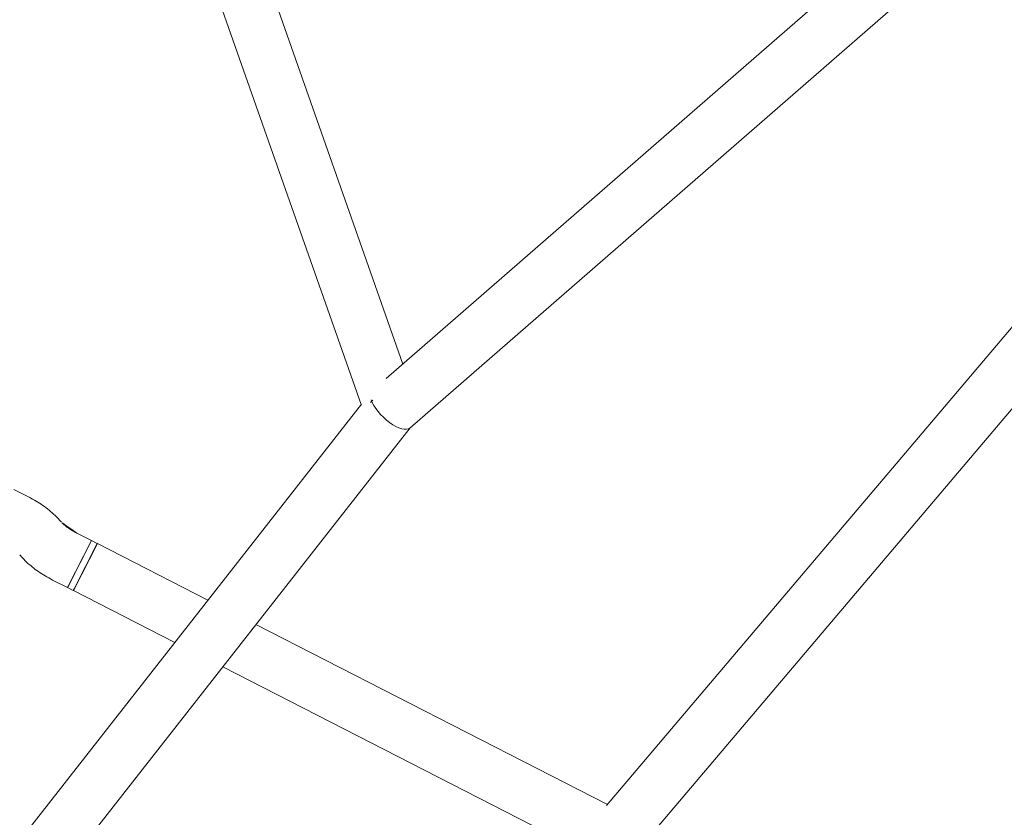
# Model space of a CAD drawing. Extents: x 5459245 to 5462690, y 5971016 to 5972523.
# Tile 138 of 198: x 5462451.986 to 5462452.285, y 5972213.45 to 5972213.692. Entities that reach past the tile are written whole.
import ezdxf

# ---------------------------------------------------------------- set-up
doc = ezdxf.new("R2010")
doc.units = 0
doc.layers.add('A_MAŁA ARCHITEKTURA', color=195, linetype='CONTINUOUS', lineweight=9)

# ---------------------------------------------------------------- blocks, each defined once
blk = doc.blocks.new('A$C43995eb0')
at = {"layer": 'A_MAŁA ARCHITEKTURA', "linetype": 'Continuous'}
for p, q in [((1853.8, -610.57), (1555.24, -540.53)), ((1555.24, -556.97), (1853.14, -626.85)), ((1778.42, -732.02), (1481.63, -612.83)), ((1479.07, -629.05), (1768.35, -745.22)), ((1852.69, -626.75), (1852.69, -746.45)), ((1868.69, -749.56), (1868.69, -627.88)), ((2089.25, -792.47), (1778.31, -731.98)), ((1762.11, -742.71), (1663.44, -846.5)), ((1776.92, -746.16), (1776.03, -745.87)), ((1675.03, -857.53), (1778.81, -748.37)), ((1778.64, -748.34), (2082.04, -807.37)), ((1852.69, -762.75), (1852.69, -800.4)), ((1868.69, -800.4), (1868.69, -765.86)), ((1852.69, -800.4), (1868.69, -800.4)), ((1852.71, -800.41), (1852.71, -802.41)), ((1852.71, -800.41), (1868.08, -800.41)), ((1852.71, -802.41), (1852.71, -807.44)), ((1868.71, -802.41), (1852.71, -802.41)), ((1852.71, -802.41), (1868.08, -802.41)), ((1868.08, -800.41), (1868.71, -800.41)), ((1868.08, -802.41), (1868.71, -802.41)), ((1868.71, -802.41), (1868.71, -800.41)), ((1868.71, -807.44), (1868.71, -802.41)), ((1851.89, -813.02), (1851.51, -813.99)), ((1866.42, -819.8), (1866.8, -818.83)), ((1849.59, -825.38), (1849.59, -830.41))]:
    blk.add_line(p, q, dxfattribs=at)
blk.add_ellipse((1776.03, -739.68), major_axis=(2.27, 7.7), ratio=0.406709, start_param=3.798006, end_param=6.244507, dxfattribs=at)
blk.add_ellipse((1776.03, -739.68), major_axis=(2.27, 7.7), ratio=0.406709, start_param=3.798006, end_param=6.244507, dxfattribs=at)
for points, knots in [([(768.63, -596.05), (771.65, -599.17), (780.31, -608.14), (794.77, -622.76), (812.06, -639.86), (829.56, -656.71), (847.24, -673.32), (865.1, -689.7), (883.15, -705.82), (901.38, -721.7), (919.78, -737.33), (938.36, -752.71), (957.11, -767.84), (976.03, -782.7), (995.11, -797.31), (1014.36, -811.66), (1033.77, -825.75), (1053.33, -839.57), (1073.05, -853.12), (1092.91, -866.4), (1112.93, -879.41), (1133.09, -892.15), (1153.39, -904.61), (1173.83, -916.79), (1194.41, -928.7), (1215.11, -940.32), (1235.95, -951.66), (1256.91, -962.72), (1277.99, -973.49), (1299.2, -983.97), (1320.52, -994.16), (1341.95, -1004.07), (1363.49, -1013.68), (1385.14, -1022.99), (1406.89, -1032.01), (1428.74, -1040.74), (1450.68, -1049.16), (1472.72, -1057.29), (1494.85, -1065.11), (1517.06, -1072.64), (1539.36, -1079.86), (1561.73, -1086.78), (1584.18, -1093.39), (1606.7, -1099.69), (1629.3, -1105.69), (1651.95, -1111.39), (1674.67, -1116.77), (1697.45, -1121.84), (1720.28, -1126.61), (1743.17, -1131.06), (1766.1, -1135.2), (1789.08, -1139.03), (1812.09, -1142.55), (1835.15, -1145.75), (1858.24, -1148.64), (1881.36, -1151.22), (1904.5, -1153.48), (1927.67, -1155.42), (1950.86, -1157.05), (1974.07, -1158.37), (1997.29, -1159.37), (2019.69, -1160.04), (2034.36, -1160.25), (2041.28, -1160.34)], [0, 0, 0, 0, 0.008859, 0.025435, 0.04201, 0.058584, 0.075158, 0.09173, 0.108302, 0.124873, 0.141442, 0.158011, 0.174578, 0.191145, 0.20771, 0.224275, 0.240838, 0.257401, 0.273962, 0.290523, 0.307082, 0.32364, 0.340197, 0.356754, 0.373309, 0.389863, 0.406416, 0.422968, 0.439519, 0.456068, 0.472617, 0.489165, 0.505712, 0.522258, 0.538803, 0.555347, 0.57189, 0.588432, 0.604973, 0.621513, 0.638052, 0.654591, 0.671129, 0.687665, 0.704202, 0.720737, 0.737272, 0.753806, 0.770339, 0.786872, 0.803404, 0.819936, 0.836467, 0.852998, 0.869528, 0.886058, 0.902587, 0.919116, 0.935645, 0.952174, 0.968702, 0.98523, 1, 1, 1, 1]), ([(1852.71, -807.44), (1852.71, -807.69), (1852.7, -808.43), (1852.62, -809.63), (1852.44, -810.93), (1852.22, -811.99), (1852.02, -812.66), (1851.92, -812.93), (1851.89, -813.02)], [0, 0, 0, 0, 0.110074, 0.322783, 0.53237, 0.735147, 0.907974, 1, 1, 1, 1]), ([(1866.8, -818.83), (1866.94, -818.44), (1867.35, -817.34), (1867.87, -815.41), (1868.32, -813.04), (1868.6, -810.63), (1868.7, -808.76), (1868.71, -807.69), (1868.71, -807.44)], [0, 0, 0, 0, 0.113854, 0.328359, 0.536155, 0.738251, 0.936834, 1, 1, 1, 1]), ([(1851.51, -813.99), (1851.37, -814.37), (1850.96, -815.48), (1850.43, -817.41), (1849.98, -819.77), (1849.7, -822.18), (1849.6, -824.06), (1849.6, -825.12), (1849.59, -825.38)], [0, 0, 0, 0, 0.113854, 0.328359, 0.536155, 0.738251, 0.936834, 1, 1, 1, 1]), ([(1856.69, -1014.36), (1855.51, -1014.21), (1846.93, -1013.15), (1831, -1010.88), (1808.89, -1007.52), (1786.83, -1003.81), (1764.81, -999.8), (1742.85, -995.48), (1720.93, -990.84), (1699.07, -985.9), (1677.26, -980.65), (1655.52, -975.09), (1633.85, -969.22), (1612.25, -963.03), (1594.47, -957.73), (1583.92, -954.37), (1580.52, -953.29)], [0, 0, 0, 0, 0.012648, 0.091806, 0.170963, 0.250117, 0.329268, 0.408416, 0.487561, 0.566703, 0.645841, 0.724976, 0.804107, 0.883233, 0.962355, 1, 1, 1, 1])]:
    blk.add_open_spline(points, degree=3, knots=knots, dxfattribs=at)

msp = doc.modelspace()

# ---------------------------------------------------------------- block references
at = {"layer": 'A_MAŁA ARCHITEKTURA', "xscale": 0.001, "yscale": 0.001, "zscale": 0.001, "rotation": 242.9301705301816}
msp.add_blockref('A$C43995eb0', (5462453.5658, 5972214.81866), dxfattribs=at)

doc.saveas('drawing.dxf')
